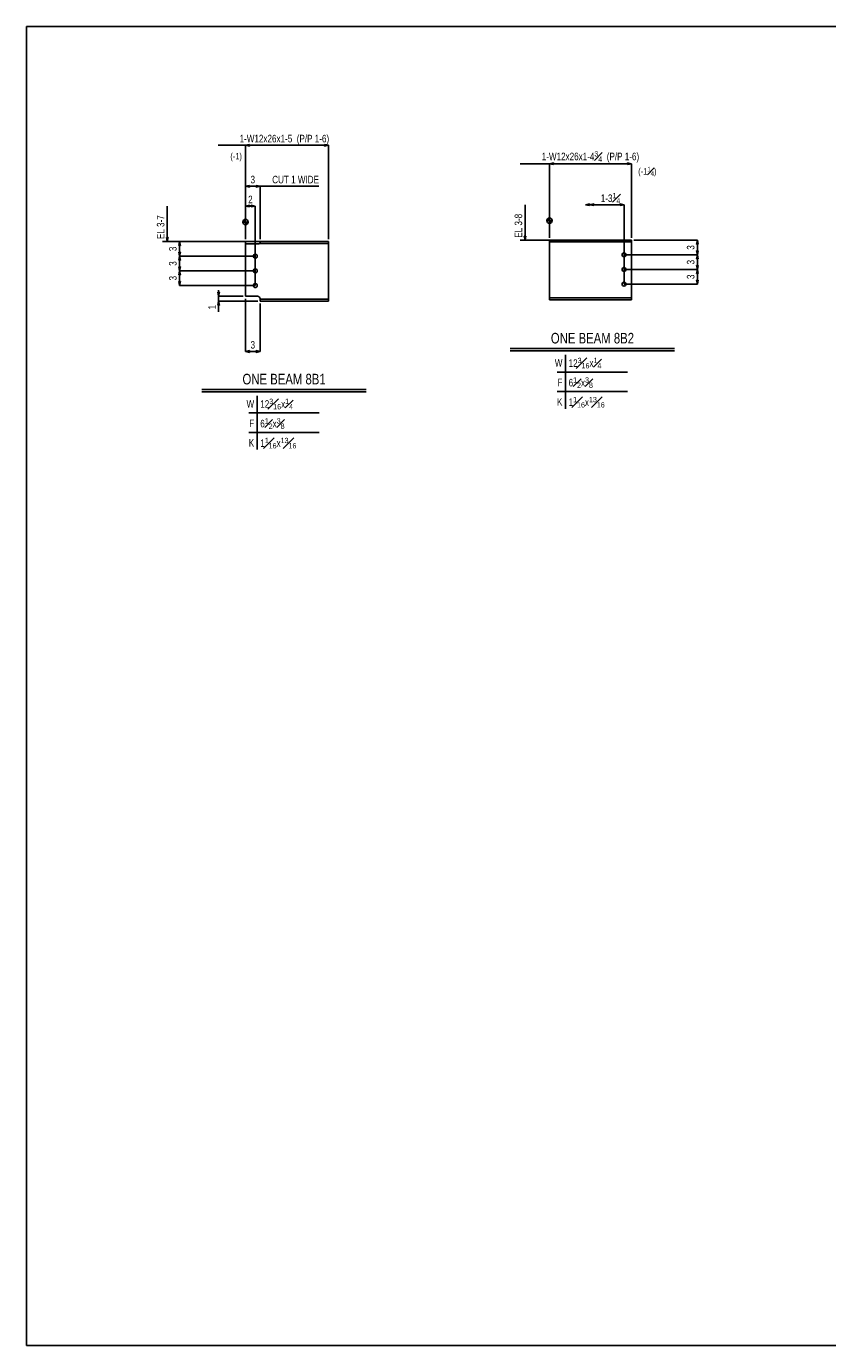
# Model space of a CAD drawing. Header units: inches. Extents: x -17.2 to 17.5, y -11.2 to 11.2.
# Tile 1 of 4: x -17.2 to -3.6, y -11.2 to 11.2. Entities that reach past the tile are written whole.
import ezdxf
from ezdxf.enums import TextEntityAlignment as Align

# ---------------------------------------------------------------- set-up
doc = ezdxf.new("R2010")
doc.units = ezdxf.units.IN
doc.header["$LTSCALE"] = 2.5
doc.header["$MEASUREMENT"] = 0
doc.layers.add('Layer_0', color=7, linetype='Continuous')
doc.layers.add('Outline', color=7, linetype='Continuous')
doc.styles.add('MTextWidth', font='txt', dxfattribs={"width": 0.8, "height": 0.2})

msp = doc.modelspace()

# ---------------------------------------------------------------- linework, layer by layer
at = {"color": 1, "linetype": 'Continuous'}
for p, q in [((-7.716, 8.209), (-7.648, 8.224)), ((-7.648, 8.209), (-7.716, 8.209)), ((-7.648, 8.194), (-7.716, 8.209)), ((-7.648, 8.209), (-7.579, 8.224)), ((-7.648, 8.224), (-7.648, 8.194)), ((-7.061, 8.209), (-7.648, 8.209)), ((-7.579, 8.194), (-7.648, 8.209)), ((-7.579, 8.224), (-7.579, 8.194)), ((-7.061, 8.209), (-7.13, 8.224)), ((-7.13, 8.224), (-7.13, 8.194)), ((-7.13, 8.194), (-7.061, 8.209)), ((-7.061, 6.854), (-7.061, 8.209))]:
    msp.add_line(p, q, dxfattribs=at)
at = {"layer": 'Layer_0', "color": 2, "linetype": 'Continuous'}
for p, q in [((-17.25, 11.25), (17.25, 11.25)), ((-17.25, -11.25), (-17.25, 11.25)), ((-13.306, 7.58), (-13.515, 7.58)), ((-13.515, 7.58), (-13.515, 7.542)), ((-13.515, 7.542), (-13.515, 7.532)), ((-13.306, 7.542), (-13.515, 7.542)), ((-13.515, 7.532), (-13.515, 7.513)), ((-13.515, 7.513), (-13.515, 7.491)), ((-13.515, 7.491), (-13.515, 6.652)), ((-13.29, 7.58), (-13.306, 7.58)), ((-13.291, 7.544), (-13.306, 7.542)), ((-13.29, 7.544), (-13.291, 7.544)), ((-13.277, 7.58), (-13.29, 7.58)), ((-13.277, 7.546), (-13.29, 7.544)), ((-13.268, 7.58), (-13.277, 7.58)), ((-13.268, 7.548), (-13.277, 7.546)), ((-13.265, 7.58), (-13.268, 7.58)), ((-13.268, 7.548), (-13.268, 7.548)), ((-13.268, 7.548), (-13.265, 7.548)), ((-12.098, 7.58), (-13.265, 7.58)), ((-13.265, 7.58), (-13.265, 7.548)), ((-13.265, 7.548), (-12.098, 7.548)), ((-12.098, 7.548), (-12.098, 7.58)), ((-12.098, 7.544), (-12.098, 7.548)), ((-12.098, 7.532), (-12.098, 7.544)), ((-12.098, 7.513), (-12.098, 7.532)), ((-12.098, 7.491), (-12.098, 7.513)), ((-12.098, 6.652), (-12.098, 7.491)), ((-6.936, 7.604), (-8.332, 7.604)), ((-8.332, 7.604), (-8.332, 7.573)), ((-8.332, 7.573), (-6.936, 7.573)), ((-8.332, 7.573), (-8.332, 7.568)), ((-8.332, 7.568), (-8.332, 7.556)), ((-8.332, 7.556), (-8.332, 7.537)), ((-8.332, 7.537), (-8.332, 7.516)), ((-8.332, 7.516), (-8.332, 6.676)), ((-6.936, 7.573), (-6.936, 7.604)), ((-6.936, 7.568), (-6.936, 7.573)), ((-6.936, 7.556), (-6.936, 7.568)), ((-6.936, 7.537), (-6.936, 7.556)), ((-6.936, 7.516), (-6.936, 7.537)), ((-6.936, 6.676), (-6.936, 7.516)), ((-13.515, 6.652), (-13.515, 6.651)), ((-13.515, 6.651), (-13.515, 6.647)), ((-13.515, 6.651), (-13.306, 6.651)), ((-13.515, 6.647), (-13.306, 6.647)), ((-13.306, 6.651), (-13.3, 6.645)), ((-13.306, 6.647), (-13.3, 6.645)), ((-13.3, 6.645), (-13.29, 6.643)), ((-13.29, 6.643), (-13.277, 6.634)), ((-13.277, 6.634), (-13.274, 6.63)), ((-13.274, 6.63), (-13.268, 6.621)), ((-13.268, 6.621), (-13.266, 6.612)), ((-13.266, 6.612), (-13.265, 6.605)), ((-13.265, 6.605), (-13.265, 6.599)), ((-13.265, 6.599), (-13.265, 6.598)), ((-13.265, 6.598), (-13.265, 6.595)), ((-12.098, 6.595), (-13.265, 6.595)), ((-13.265, 6.595), (-13.265, 6.563)), ((-13.265, 6.563), (-12.098, 6.563)), ((-12.098, 6.63), (-12.098, 6.652)), ((-12.098, 6.612), (-12.098, 6.63)), ((-12.098, 6.599), (-12.098, 6.612)), ((-12.098, 6.595), (-12.098, 6.599)), ((-12.098, 6.563), (-12.098, 6.595)), ((-8.332, 6.676), (-8.332, 6.654)), ((-8.332, 6.654), (-8.332, 6.636)), ((-8.332, 6.636), (-8.332, 6.624)), ((-8.332, 6.624), (-8.332, 6.619)), ((-6.936, 6.619), (-8.332, 6.619)), ((-8.332, 6.619), (-8.332, 6.588)), ((-8.332, 6.588), (-6.936, 6.588)), ((-6.936, 6.654), (-6.936, 6.676)), ((-6.936, 6.636), (-6.936, 6.654)), ((-6.936, 6.624), (-6.936, 6.636)), ((-6.936, 6.619), (-6.936, 6.624)), ((-6.936, 6.588), (-6.936, 6.619)), ((17.25, -11.25), (-17.25, -11.25))]:
    msp.add_line(p, q, dxfattribs=at)
at = {"layer": 'Layer_0', "color": 3, "linetype": 'Continuous'}
for points in [[(-13.382, 7.33), (-13.379, 7.317), (-13.372, 7.306), (-13.361, 7.299), (-13.348, 7.296), (-13.335, 7.299), (-13.324, 7.306), (-13.317, 7.317), (-13.314, 7.33), (-13.317, 7.343), (-13.324, 7.354), (-13.335, 7.361), (-13.348, 7.364), (-13.361, 7.361), (-13.372, 7.354), (-13.379, 7.343), (-13.382, 7.33)], [(-7.095, 7.354), (-7.093, 7.341), (-7.085, 7.33), (-7.074, 7.323), (-7.061, 7.32), (-7.048, 7.323), (-7.037, 7.33), (-7.03, 7.341), (-7.027, 7.354), (-7.03, 7.367), (-7.037, 7.378), (-7.048, 7.386), (-7.061, 7.388), (-7.074, 7.386), (-7.085, 7.378), (-7.093, 7.367), (-7.095, 7.354)], [(-13.382, 7.08), (-13.379, 7.067), (-13.372, 7.056), (-13.361, 7.049), (-13.348, 7.046), (-13.335, 7.049), (-13.324, 7.056), (-13.317, 7.067), (-13.314, 7.08), (-13.317, 7.093), (-13.324, 7.104), (-13.335, 7.111), (-13.348, 7.114), (-13.361, 7.111), (-13.372, 7.104), (-13.379, 7.093), (-13.382, 7.08)], [(-7.095, 7.104), (-7.093, 7.091), (-7.085, 7.08), (-7.074, 7.073), (-7.061, 7.07), (-7.048, 7.073), (-7.037, 7.08), (-7.03, 7.091), (-7.027, 7.104), (-7.03, 7.117), (-7.037, 7.128), (-7.048, 7.136), (-7.061, 7.138), (-7.074, 7.136), (-7.085, 7.128), (-7.093, 7.117), (-7.095, 7.104)], [(-13.382, 6.83), (-13.379, 6.817), (-13.372, 6.806), (-13.361, 6.799), (-13.348, 6.796), (-13.335, 6.799), (-13.324, 6.806), (-13.317, 6.817), (-13.314, 6.83), (-13.317, 6.843), (-13.324, 6.854), (-13.335, 6.861), (-13.348, 6.864), (-13.361, 6.861), (-13.372, 6.854), (-13.379, 6.843), (-13.382, 6.83)], [(-7.095, 6.854), (-7.093, 6.841), (-7.085, 6.83), (-7.074, 6.823), (-7.061, 6.82), (-7.048, 6.823), (-7.037, 6.83), (-7.03, 6.841), (-7.027, 6.854), (-7.03, 6.867), (-7.037, 6.878), (-7.048, 6.886), (-7.061, 6.888), (-7.074, 6.886), (-7.085, 6.878), (-7.093, 6.867), (-7.095, 6.854)]]:
    msp.add_lwpolyline(points, close=True, dxfattribs=at)
at = {"layer": 'Outline', "color": 1, "linetype": 'Continuous'}
for p, q in [((-13.446, 9.237), (-13.515, 9.223)), ((-13.446, 9.208), (-13.446, 9.237)), ((-12.167, 9.208), (-12.167, 9.237)), ((-12.167, 9.237), (-12.098, 9.223)), ((-13.515, 9.223), (-13.983, 9.223)), ((-13.515, 7.622), (-13.515, 9.223)), ((-13.515, 9.223), (-13.446, 9.208)), ((-13.515, 9.223), (-12.098, 9.223)), ((-12.098, 9.223), (-12.167, 9.208)), ((-12.098, 7.622), (-12.098, 9.223)), ((-8.332, 8.908), (-8.833, 8.908)), ((-8.263, 8.923), (-8.332, 8.908)), ((-8.332, 7.646), (-8.332, 8.908)), ((-8.332, 8.908), (-8.263, 8.893)), ((-8.332, 8.908), (-6.936, 8.908)), ((-8.263, 8.893), (-8.263, 8.923)), ((-7.005, 8.893), (-7.005, 8.923)), ((-7.005, 8.923), (-6.936, 8.908)), ((-6.936, 8.908), (-7.005, 8.893)), ((-6.936, 7.646), (-6.936, 8.908)), ((-13.446, 8.538), (-13.515, 8.523)), ((-13.515, 8.523), (-13.446, 8.538)), ((-13.515, 7.622), (-13.515, 8.523)), ((-13.515, 8.523), (-13.446, 8.508)), ((-13.515, 8.523), (-13.265, 8.523)), ((-13.265, 8.523), (-13.515, 8.523)), ((-13.446, 8.508), (-13.515, 8.523)), ((-13.515, 7.622), (-13.515, 8.523)), ((-13.446, 8.508), (-13.446, 8.538)), ((-13.446, 8.538), (-13.446, 8.508)), ((-13.333, 8.508), (-13.333, 8.538)), ((-13.333, 8.538), (-13.265, 8.523)), ((-13.265, 8.523), (-13.333, 8.538)), ((-13.333, 8.538), (-13.333, 8.508)), ((-13.265, 8.523), (-13.333, 8.508)), ((-13.333, 8.508), (-13.265, 8.523)), ((-13.265, 7.622), (-13.265, 8.523)), ((-13.265, 7.622), (-13.265, 8.523)), ((-13.265, 8.523), (-12.262, 8.523)), ((-14.848, 8.184), (-14.848, 7.58)), ((-13.446, 8.199), (-13.515, 8.184)), ((-13.515, 7.622), (-13.515, 8.184)), ((-13.515, 8.184), (-13.446, 8.17)), ((-13.515, 8.184), (-13.348, 8.184)), ((-13.446, 8.17), (-13.446, 8.199)), ((-13.417, 8.17), (-13.417, 8.199)), ((-13.417, 8.199), (-13.348, 8.184)), ((-13.348, 8.184), (-13.417, 8.17)), ((-13.348, 6.83), (-13.348, 8.184)), ((-8.749, 8.209), (-8.749, 7.604)), ((-13.46, 7.913), (-13.57, 7.913)), ((-13.515, 7.858), (-13.515, 7.968)), ((-13.515, 7.622), (-13.515, 7.913)), ((-8.277, 7.938), (-8.387, 7.938)), ((-8.332, 7.883), (-8.332, 7.993)), ((-8.332, 7.646), (-8.332, 7.938)), ((-8.749, 7.604), (-8.763, 7.673)), ((-8.763, 7.673), (-8.734, 7.673)), ((-8.734, 7.673), (-8.749, 7.604)), ((-13.515, 7.58), (-14.931, 7.58)), ((-14.848, 7.58), (-14.863, 7.649)), ((-14.863, 7.649), (-14.833, 7.649)), ((-14.833, 7.649), (-14.848, 7.58)), ((-14.848, 7.58), (-14.848, 7.58)), ((-14.654, 7.511), (-14.64, 7.58)), ((-14.625, 7.511), (-14.654, 7.511)), ((-14.64, 7.33), (-14.64, 7.58)), ((-14.64, 7.58), (-14.625, 7.511)), ((-13.556, 7.58), (-14.64, 7.58)), ((-8.332, 7.604), (-8.832, 7.604)), ((-8.749, 7.604), (-8.749, 7.604)), ((-6.895, 7.604), (-5.811, 7.604)), ((-5.811, 7.604), (-5.826, 7.535)), ((-5.826, 7.535), (-5.796, 7.535)), ((-5.796, 7.535), (-5.811, 7.604)), ((-5.811, 7.604), (-5.811, 7.354)), ((-14.625, 7.399), (-14.654, 7.399)), ((-14.654, 7.399), (-14.64, 7.33)), ((-14.654, 7.261), (-14.64, 7.33)), ((-14.625, 7.261), (-14.654, 7.261)), ((-14.64, 7.33), (-14.625, 7.399)), ((-14.64, 7.08), (-14.64, 7.33)), ((-14.64, 7.33), (-14.625, 7.261)), ((-13.348, 7.33), (-14.64, 7.33)), ((-13.348, 7.33), (-14.64, 7.33)), ((-7.061, 7.354), (-5.811, 7.354)), ((-7.061, 7.354), (-5.811, 7.354)), ((-5.811, 7.354), (-5.826, 7.423)), ((-5.826, 7.423), (-5.796, 7.423)), ((-5.811, 7.354), (-5.826, 7.285)), ((-5.826, 7.285), (-5.796, 7.285)), ((-5.796, 7.423), (-5.811, 7.354)), ((-5.796, 7.285), (-5.811, 7.354)), ((-5.811, 7.354), (-5.811, 7.104)), ((-14.625, 7.149), (-14.654, 7.149)), ((-14.654, 7.149), (-14.64, 7.08)), ((-14.654, 7.011), (-14.64, 7.08)), ((-14.625, 7.011), (-14.654, 7.011)), ((-14.64, 7.08), (-14.625, 7.149)), ((-14.64, 6.83), (-14.64, 7.08)), ((-14.64, 7.08), (-14.625, 7.011)), ((-13.348, 7.08), (-14.64, 7.08)), ((-13.348, 7.08), (-14.64, 7.08)), ((-7.061, 7.104), (-5.811, 7.104)), ((-7.061, 7.104), (-5.811, 7.104)), ((-5.811, 7.104), (-5.826, 7.173)), ((-5.826, 7.173), (-5.796, 7.173)), ((-5.811, 7.104), (-5.826, 7.035)), ((-5.826, 7.035), (-5.796, 7.035)), ((-5.796, 7.173), (-5.811, 7.104)), ((-5.796, 7.035), (-5.811, 7.104)), ((-5.811, 7.104), (-5.811, 6.854)), ((-14.625, 6.899), (-14.654, 6.899)), ((-14.654, 6.899), (-14.64, 6.83)), ((-14.64, 6.83), (-14.625, 6.899)), ((-13.348, 6.83), (-14.64, 6.83)), ((-7.061, 6.854), (-5.811, 6.854)), ((-5.811, 6.854), (-5.826, 6.923)), ((-5.826, 6.923), (-5.796, 6.923)), ((-5.796, 6.923), (-5.811, 6.854)), ((-13.958, 6.715), (-13.988, 6.715)), ((-13.988, 6.715), (-13.973, 6.647)), ((-13.988, 6.494), (-13.973, 6.563)), ((-13.973, 6.647), (-13.973, 6.75)), ((-13.973, 6.647), (-13.958, 6.715)), ((-13.973, 6.563), (-13.973, 6.647)), ((-13.556, 6.647), (-13.973, 6.647)), ((-13.306, 6.563), (-13.973, 6.563)), ((-13.973, 6.563), (-13.973, 6.384)), ((-13.973, 6.563), (-13.958, 6.494)), ((-13.515, 6.605), (-13.515, 5.705)), ((-13.958, 6.494), (-13.988, 6.494)), ((-13.265, 6.522), (-13.265, 5.705)), ((-13.446, 5.72), (-13.515, 5.705)), ((-13.515, 5.705), (-13.446, 5.69)), ((-13.515, 5.705), (-13.265, 5.705)), ((-13.446, 5.69), (-13.446, 5.72)), ((-13.333, 5.69), (-13.333, 5.72)), ((-13.333, 5.72), (-13.265, 5.705)), ((-13.265, 5.705), (-13.333, 5.69)), ((-8.059, 5.647), (-8.059, 4.73)), ((-8.2, 5.355), (-7, 5.355)), ((-8.2, 5.022), (-7, 5.022)), ((-13.315, 4.949), (-13.315, 4.032)), ((-13.457, 4.657), (-12.257, 4.657)), ((-13.457, 4.324), (-12.257, 4.324))]:
    msp.add_line(p, q, dxfattribs=at)
at = {"layer": 'Outline', "color": 3, "linetype": 'Continuous'}
for p, q in [((-13.556, 7.913), (-13.556, 7.932)), ((-13.548, 7.913), (-13.548, 7.945)), ((-13.54, 7.913), (-13.54, 7.952)), ((-13.531, 7.913), (-13.531, 7.956)), ((-13.523, 7.913), (-13.523, 7.958)), ((-13.506, 7.913), (-13.506, 7.868)), ((-13.498, 7.913), (-13.498, 7.871)), ((-13.49, 7.913), (-13.49, 7.875)), ((-13.481, 7.913), (-13.481, 7.882)), ((-13.473, 7.913), (-13.473, 7.894)), ((-8.374, 7.938), (-8.374, 7.957)), ((-8.365, 7.938), (-8.365, 7.969)), ((-8.357, 7.938), (-8.357, 7.976)), ((-8.349, 7.938), (-8.349, 7.98)), ((-8.34, 7.938), (-8.34, 7.983)), ((-8.324, 7.938), (-8.324, 7.893)), ((-8.315, 7.938), (-8.315, 7.895)), ((-8.307, 7.938), (-8.307, 7.899)), ((-8.299, 7.938), (-8.299, 7.906)), ((-8.29, 7.938), (-8.29, 7.918)), ((-9.001, 5.755), (-6.199, 5.755)), ((-9.001, 5.714), (-6.199, 5.714)), ((-14.258, 5.057), (-11.456, 5.057)), ((-14.258, 5.016), (-11.456, 5.016))]:
    msp.add_line(p, q, dxfattribs=at)
at = {"layer": 'Outline', "color": 1, "linetype": 'Continuous'}
for centre in [(-13.515, 7.913), (-8.332, 7.938)]:
    msp.add_circle(centre, 0.0458, dxfattribs=at)

# ---------------------------------------------------------------- texts
at = {"color": 2, "linetype": 'Continuous', "insert": (-7.124, 8.229), "char_height": 0.12902, "attachment_point": 9, "style": 'MTextWidth'}
msp.add_mtext('\\A1;1-3{\\H0.70x;\\S1#4;}', dxfattribs=at)
at = {"layer": 'Outline', "color": 2, "linetype": 'Continuous', "width": 0.8}
for s, height, p in [('1-W12x26x1-5  (P/P 1-6)', 0.12902, (-12.852, 9.272)), ('3', 0.129, (-13.39, 8.573)), ('2', 0.129, (-13.431, 8.234)), ('3', 0.129, (-13.39, 5.755))]:
    msp.add_text(s, height=height, dxfattribs=at).set_placement(p, align=Align.CENTER)
at = {"layer": 'Outline', "color": 1, "linetype": 'Continuous', "width": 0.8}
msp.add_text('(-1)', height=0.1097, dxfattribs=at).set_placement((-13.575, 8.981), align=Align.RIGHT)
at = {"layer": 'Outline', "color": 2, "linetype": 'Continuous', "width": 0.8}
for s, p in [('CUT 1 WIDE', (-12.262, 8.573)), ('W', (-8.111, 5.447)), ('F', (-8.111, 5.113)), ('W', (-13.367, 4.749)), ('K', (-8.111, 4.78)), ('F', (-13.367, 4.415)), ('K', (-13.367, 4.082))]:
    msp.add_text(s, height=0.129, dxfattribs=at).set_placement(p, align=Align.RIGHT)
for s, p in [('EL 3-7', (-14.897, 7.622)), ('EL 3-8', (-8.798, 7.646))]:
    msp.add_text(s, height=0.129, rotation=90, dxfattribs=at).set_placement(p)
for p in [(-14.689, 7.455), (-5.861, 7.479), (-14.689, 7.205), (-5.861, 7.229), (-14.689, 6.955), (-5.861, 6.979)]:
    msp.add_text('3', height=0.129, rotation=90, dxfattribs=at).set_placement(p, align=Align.CENTER)
msp.add_text('1', height=0.129, rotation=90, dxfattribs=at).set_placement((-14.022, 6.501), align=Align.RIGHT)
at = {"layer": 'Outline', "color": 3, "linetype": 'Continuous', "width": 0.8}
for s, p in [('ONE BEAM 8B2', (-7.6, 5.842)), ('ONE BEAM 8B1', (-12.857, 5.144))]:
    msp.add_text(s, height=0.18063, dxfattribs=at).set_placement(p, align=Align.CENTER)
at = {"layer": 'Outline', "color": 2, "linetype": 'Continuous', "char_height": 0.12902, "style": 'MTextWidth'}
for s, insert, attachment_point in [('\\A1;1-W12x26x1-4{\\H0.70x;\\S3#4;}  (P/P 1-6)', (-7.634, 8.928), 8), ('\\A1;12{\\H0.70x;\\S3#16;}x{\\H0.70x;\\S1#4;}', (-8.006, 5.417), 7), ('\\A1;6{\\H0.70x;\\S1#2;}x{\\H0.70x;\\S3#8;}', (-8.006, 5.084), 7), ('\\A1;12{\\H0.70x;\\S3#16;}x{\\H0.70x;\\S1#4;}', (-13.263, 4.719), 7), ('\\A1;1{\\H0.70x;\\S1#16;}x{\\H0.70x;\\S13#16;}', (-8.006, 4.75), 7), ('\\A1;6{\\H0.70x;\\S1#2;}x{\\H0.70x;\\S3#8;}', (-13.263, 4.386), 7), ('\\A1;1{\\H0.70x;\\S1#16;}x{\\H0.70x;\\S13#16;}', (-13.263, 4.052), 7)]:
    msp.add_mtext(s, dxfattribs=dict(at, insert=insert, attachment_point=attachment_point))
at = {"layer": 'Outline', "color": 1, "linetype": 'Continuous', "insert": (-6.82, 8.69), "char_height": 0.10967, "attachment_point": 7, "style": 'MTextWidth'}
msp.add_mtext('\\A1;(-1{\\H0.70x;\\S1#4;})', dxfattribs=at)

doc.saveas('drawing.dxf')
